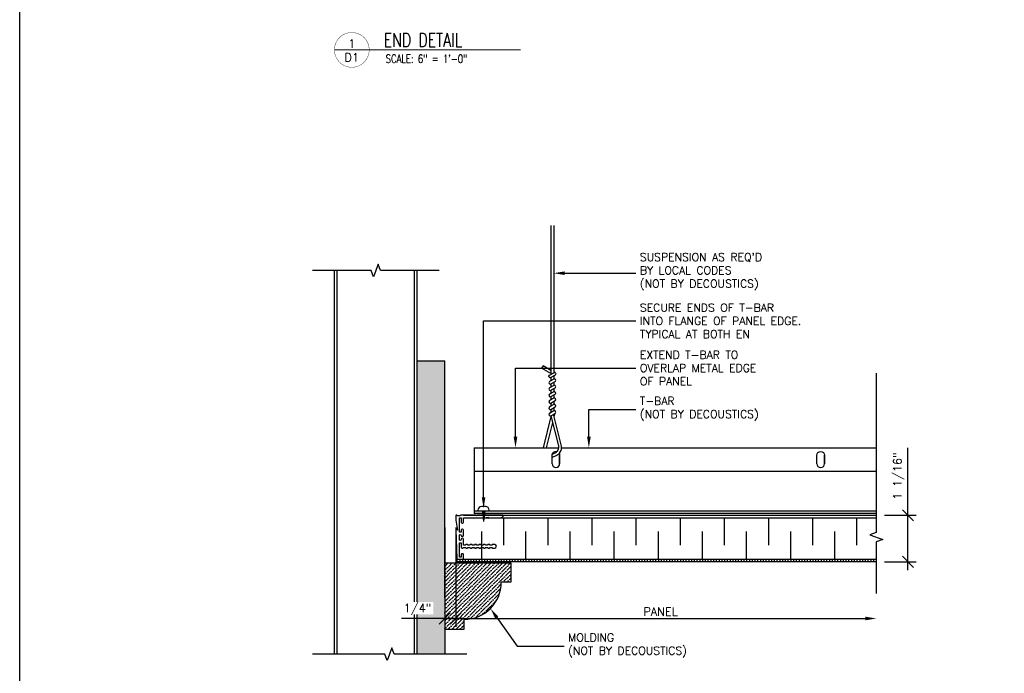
# Model space of a CAD drawing. Header units: inches. Extents: x -2964 to -2795, y 3276 to 3354.
# Tile 3 of 9: x -2953 to -2931, y 3320 to 3335. Entities that reach past the tile are written whole.
import ezdxf
from ezdxf import colors
from ezdxf.entities.mleader import LeaderData, LeaderLine
from ezdxf.enums import TextEntityAlignment as Align
from ezdxf.math import Vec2, Vec3

# ---------------------------------------------------------------- set-up
doc = ezdxf.new("R2010")
doc.units = ezdxf.units.IN
doc.header["$MEASUREMENT"] = 0
for name, color, linetype in [('1-ARCH', 1, 'Continuous'), ('1-DIM', 4, 'Continuous'), ('1-MOUNT', 155, 'Continuous'), ('1-PANEL', 6, 'Continuous'), ('1-TEXT', 2, 'Continuous'), ('1-TITLE', 4, 'Continuous')]:
    doc.layers.add(name, color=color, linetype=linetype)
doc.styles.add('TEXT', font='romans.shx')
doc.dimstyles.new('DIM 6-12', dxfattribs={"dimscale": 2, "dimtxt": 0.09375, "dimasz": 0.125, "dimexe": 0.09375, "dimexo": 0.09375, "dimgap": 0.03125, "dimtad": 1, "dimdec": 4, "dimzin": 3, "dimdsep": 46, "dimlunit": 5, "dimtxsty": 'TEXT', "dimblk": 'OBLIQUE', "dimcen": 0.09375, "dimdle": 0.09375, "dimclrd": 256, "dimclre": 4, "dimclrt": 2, "dimadec": 0, "dimazin": 0, "dimtfac": 1, "dimtdec": 4, "dimtmove": 0, "dimatfit": 3, "dimfxl": 0, "dimfrac": 2, "dimtolj": 1, "dimtzin": 0, "dimlwd": -1, "dimlwe": -1, "dimarcsym": 0})

# ---------------------------------------------------------------- blocks, each defined once
blk = doc.blocks.new('*U17')
at = {"layer": '1-TEXT', "color": 2, "style": 'TEXT'}
blk.add_attdef('VIEWNAME', (0.89, 0.061), '', height=0.25, dxfattribs=at)
at = {"layer": '1-TEXT', "style": 'TEXT'}
for tag, p in [('NOTE1', (0.926, -0.281)), ('NOTE2', (0.926, -0.463)), ('NOTE3', (0.926, -0.655)), ('NOTE4', (0.926, -0.832))]:
    blk.add_attdef(tag, p, '', height=0.125, dxfattribs=at)
blk.add_wipeout([(0.314, 0.283), (0.244, 0.274), (0.178, 0.248), (0.121, 0.206), (0.075, 0.152), (0.045, 0.087), (0.032, 0.018), (0.036, -0.053), (0.058, -0.12), (0.096, -0.18), (0.148, -0.229), (0.21, -0.263), (0.279, -0.281), (0.35, -0.281), (0.418, -0.263), (0.48, -0.229), (0.532, -0.18), (0.57, -0.12), (0.592, -0.053), (0.596, 0.018), (0.583, 0.087), (0.553, 0.152), (0.508, 0.206), (0.45, 0.248), (0.385, 0.274)])
at = {"layer": '1-TITLE', "const_width": 0.00651}
blk.add_lwpolyline([(0, 0, 1), (0.628, 0, 0.414214), (0.314, 0.314, 0.414214), (0, 0, 2.926408)], format="xyb", dxfattribs=at)
at = {"layer": '1-TITLE', "const_width": 0.02}
blk.add_lwpolyline([(0, 0), (3.365, 0)], dxfattribs=at)
at = {"layer": '1-TEXT', "style": 'TEXT'}
for tag, p in [('DETAIL#', (0.301, 0.094)), ('SHEET#', (0.306, -0.207))]:
    blk.add_attdef(tag, text='', height=0.125, dxfattribs=at).set_placement(p, align=Align.CENTER)
blk = doc.blocks.new('_Oblique')
at = {"color": 0, "linetype": 'ByBlock', "lineweight": -2}
blk.add_line((-0.5, -0.5), (0.5, 0.5), dxfattribs=at)
blk = doc.blocks.new('*D33')
at = {"layer": '1-DIM', "transparency": 16777216}
for p, q in [((-2932.88, 3323.845), (-2932.88, 3325.371)), ((-2932.88, 3322.602), (-2932.88, 3323.845))]:
    blk.add_line(p, q, dxfattribs=at)
at = {"layer": '1-DIM', "color": 4, "transparency": 16777216}
for p, q in [((-2933.408, 3323.845), (-2932.692, 3323.845)), ((-2933.408, 3322.789), (-2932.692, 3322.789))]:
    blk.add_line(p, q, dxfattribs=at)
at = {"layer": 'Defpoints', "color": 0, "transparency": 16777216}
for p in [(-2933.595, 3323.845), (-2932.88, 3323.845), (-2933.595, 3322.789)]:
    blk.add_point(p, dxfattribs=at)
at = {"layer": '1-DIM', "transparency": 16777216, "xscale": 0.25, "yscale": 0.25, "zscale": 0.25}
for p, rotation in [((-2932.88, 3323.845), 90), ((-2932.88, 3322.789), 270)]:
    blk.add_blockref('_Oblique', p, dxfattribs=dict(at, rotation=rotation))
at = {"layer": '1-DIM', "color": 2, "transparency": 16777216, "insert": (-2933.085, 3324.733), "char_height": 0.1875, "attachment_point": 5, "rotation": 90, "style": 'TEXT', "bg_fill": 3, "box_fill_scale": 1.25, "bg_fill_color": 256, "bg_fill_true_color": 13158600, "bg_fill_transparency": 0}
blk.add_mtext('\\A1;1 1/16"', dxfattribs=at)
blk = doc.blocks.new('*D32')
at = {"layer": '1-DIM', "color": 4, "transparency": 16777216}
blk.add_line((-2943.123, 3323.567), (-2943.123, 3321.317), dxfattribs=at)
at = {"layer": '1-DIM', "transparency": 16777216}
blk.add_line((-2943.31, 3321.504), (-2933.845, 3321.504), dxfattribs=at)
blk.add_solid([(-2933.845, 3321.546), (-2933.845, 3321.463), (-2933.595, 3321.504)], dxfattribs=at)
at = {"layer": 'Defpoints', "color": 0, "transparency": 16777216}
for p in [(-2943.123, 3323.755), (-2933.595, 3321.504), (-2933.595, 3321.504)]:
    blk.add_point(p, dxfattribs=at)
at = {"layer": '1-DIM', "transparency": 16777216, "xscale": 0.25, "yscale": 0.25, "zscale": 0.25, "rotation": 180}
blk.add_blockref('_Oblique', (-2943.123, 3321.504), dxfattribs=at)
at = {"layer": '1-DIM', "color": 2, "transparency": 16777216, "insert": (-2938.484, 3321.661), "char_height": 0.1875, "attachment_point": 5, "style": 'TEXT', "bg_fill": 3, "box_fill_scale": 1.25, "bg_fill_color": 256, "bg_fill_true_color": 13158600, "bg_fill_transparency": 0}
blk.add_mtext('\\A1;PANEL', dxfattribs=at)
blk = doc.blocks.new('*D34')
at = {"layer": '1-DIM', "color": 4, "transparency": 16777216}
for p, q in [((-2943.373, 3323.567), (-2943.373, 3321.317)), ((-2943.123, 3323.567), (-2943.123, 3321.317))]:
    blk.add_line(p, q, dxfattribs=at)
at = {"layer": '1-DIM', "transparency": 16777216}
for p, q in [((-2943.373, 3321.504), (-2944.355, 3321.504)), ((-2942.935, 3321.504), (-2943.373, 3321.504))]:
    blk.add_line(p, q, dxfattribs=at)
at = {"layer": 'Defpoints', "color": 0, "transparency": 16777216}
for p in [(-2943.373, 3323.755), (-2943.123, 3323.755), (-2943.373, 3321.504)]:
    blk.add_point(p, dxfattribs=at)
at = {"layer": '1-DIM', "transparency": 16777216, "xscale": 0.25, "yscale": 0.25, "zscale": 0.25, "rotation": 180}
blk.add_blockref('_Oblique', (-2943.373, 3321.504), dxfattribs=at)
at = {"layer": '1-DIM', "transparency": 16777216, "xscale": 0.25, "yscale": 0.25, "zscale": 0.25}
blk.add_blockref('_Oblique', (-2943.123, 3321.504), dxfattribs=at)
at = {"layer": '1-DIM', "color": 2, "transparency": 16777216, "insert": (-2943.989, 3321.71), "char_height": 0.1875, "attachment_point": 5, "style": 'TEXT', "bg_fill": 3, "box_fill_scale": 1.25, "bg_fill_color": 256, "bg_fill_true_color": 13158600, "bg_fill_transparency": 0}
blk.add_mtext('\\A1;1/4"', dxfattribs=at)

msp = doc.modelspace()

# ---------------------------------------------------------------- hatches: boundary and pattern name
at = {"layer": '1-ARCH'}
h = msp.add_hatch(dxfattribs=at)
h.set_pattern_fill('AR-SAND', color=8, scale=0.08, style=0)
h.set_pattern_definition([(37.5, (-3174.15125, -193.35824), (-0.0050394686, 0.1541459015), [0, -0.1216, 0, -0.136, 0, -0.13]), (7.5, (-3174.15125, -193.35824), (0.141582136, 0.225771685), [0, -0.0656, 0, -0.1096, 0, -0.042]), (327.5, (-3174.24965, -193.35824), (0.249131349, 0.0004527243), [0, -0.04, 0, -0.144, 0, -0.188]), (317.5, (-3174.24965, -193.35824), (0.240490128, 0.070214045), [0, -0.02, 0, -0.0944, 0, -0.108])])
h.paths.add_polyline_path([(-2943.99799, 3327.34619), (-2943.99799, 3320.69327), (-2943.37299, 3320.69327), (-2943.37299, 3327.34619)])
at = {"layer": '1-PANEL'}
h = msp.add_hatch(dxfattribs=at)
h.set_pattern_fill('ANSI31', color=8, scale=0.5, angle=45, style=0)
h.set_pattern_definition([(90, (-3174.90125, -191.92236), (-0.0625, 1e-17), [])])
h.paths.add_polyline_path([(-2943.09724, 3322.85164), (-2933.59541, 3322.85164), (-2933.59541, 3322.78914), (-2943.09724, 3322.78914)])
at = {"layer": 'Defpoints'}
h = msp.add_hatch(dxfattribs=at)
h.set_pattern_fill('ANSI36', color=8, scale=0.5)
h.set_pattern_definition([(45, (3.46499, -13.561535), (0.0331456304, 0.121533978), [0.15625, -0.03125, 0, -0.03125])])
h.paths.add_polyline_path([(-2942.09174, 3322.32724), (-2941.87299, 3322.32724), (-2941.87299, 3322.76474), (-2943.37299, 3322.76474), (-2943.37299, 3321.26474), (-2942.93549, 3321.26474), (-2942.93549, 3321.48349, 0.41421356)])

# ---------------------------------------------------------------- linework, layer by layer
at = {"layer": '1-ARCH', "color": 8}
for p, q in [((-2945.87299, 3320.69327), (-2945.87299, 3329.39477)), ((-2945.81049, 3320.69327), (-2945.81049, 3329.39477)), ((-2944.06049, 3320.69327), (-2944.06049, 3329.39477)), ((-2943.99799, 3320.69327), (-2943.99799, 3329.39477))]:
    msp.add_line(p, q, dxfattribs=at)
at = {"layer": '1-ARCH'}
for p, q in [((-2943.99799, 3327.34619), (-2943.37299, 3327.34619)), ((-2943.99799, 3320.69327), (-2943.99799, 3327.34619)), ((-2943.37299, 3321.97119), (-2943.37299, 3327.34619)), ((-2943.37299, 3321.97119), (-2943.37299, 3320.69327))]:
    msp.add_line(p, q, dxfattribs=at)
for points in [[(-2943.37299, 3322.76474), (-2941.87299, 3322.76474), (-2941.87299, 3322.32724), (-2942.09174, 3322.32724)], [(-2943.37299, 3322.76474), (-2943.37299, 3321.26474), (-2942.93549, 3321.26474), (-2942.93549, 3321.48349)]]:
    msp.add_lwpolyline(points, dxfattribs=at)
msp.add_lwpolyline([(-2942.93549, 3321.48349, 0.41421356), (-2942.09174, 3322.32724)], format="xyb", dxfattribs=at)
at = {"layer": '1-DIM'}
for points in [[(-2943.49799, 3329.39477), (-2944.83002, 3329.39477), (-2944.88276, 3329.53966), (-2944.98823, 3329.24988), (-2945.04096, 3329.39477), (-2946.37299, 3329.39477)], [(-2942.87299, 3320.69327), (-2944.51752, 3320.69327), (-2944.57026, 3320.83816), (-2944.67573, 3320.54838), (-2944.72846, 3320.69327), (-2946.37299, 3320.69327)]]:
    msp.add_lwpolyline(points, dxfattribs=at)
at = {"layer": '1-MOUNT', "color": 9}
for p, q in [((-2940.96748, 3330.4097), (-2940.96748, 3327.0385)), ((-2940.90498, 3330.4097), (-2940.90498, 3327.07458)), ((-2941.14661, 3327.23213), (-2941.17786, 3327.178)), ((-2940.96748, 3327.05654), (-2941.17786, 3327.178)), ((-2940.96748, 3327.12871), (-2941.14661, 3327.23213)), ((-2940.96748, 3326.96633), (-2940.96748, 3326.89416)), ((-2940.87373, 3327.07458), (-2940.90498, 3327.09262)), ((-2940.90498, 3327.00241), (-2940.90498, 3326.93024)), ((-2940.96748, 3326.82199), (-2940.96748, 3326.74982)), ((-2940.96748, 3326.67765), (-2940.96748, 3326.60548)), ((-2940.90498, 3326.85807), (-2940.90498, 3326.7859)), ((-2940.90498, 3326.71374), (-2940.90498, 3326.64157)), ((-2940.96748, 3326.53331), (-2940.96748, 3326.46115)), ((-2940.90498, 3326.5694), (-2940.90498, 3326.49723)), ((-2940.96748, 3326.38898), (-2940.96748, 3326.31681)), ((-2940.96748, 3326.24464), (-2940.96748, 3326.17247)), ((-2940.90498, 3326.42506), (-2940.90498, 3326.35289)), ((-2940.90498, 3326.28072), (-2940.90498, 3326.20855))]:
    msp.add_line(p, q, dxfattribs=at)
at = {"layer": '1-MOUNT'}
for q in [(-2942.70973, 3323.888), (-2940.79517, 3325.37415)]:
    msp.add_line((-2942.70973, 3325.37415), q, dxfattribs=at)
at = {"layer": '1-MOUNT', "color": 1}
for p in [(-2942.51815, 3323.94569), (-2942.46889, 3323.94569)]:
    msp.add_line(p, (-2942.49352, 3323.70458), dxfattribs=at)
at = {"layer": '1-MOUNT', "color": 9}
for points in [[(-2940.87373, 3327.02045), (-2940.96748, 3326.96633, -1), (-2940.99873, 3327.02045), (-2940.90498, 3327.07458, -1)], [(-2940.87373, 3326.87612, 1), (-2940.90498, 3326.93024), (-2940.99873, 3326.87612, 1), (-2940.96748, 3326.82199)], [(-2940.87373, 3326.73178, 1), (-2940.90498, 3326.7859), (-2940.99873, 3326.73178, 1), (-2940.96748, 3326.67765)], [(-2940.87373, 3326.58744, 1), (-2940.90498, 3326.64157), (-2940.99873, 3326.58744, 1), (-2940.96748, 3326.53331)], [(-2940.87373, 3326.4431, 1), (-2940.90498, 3326.49723), (-2940.99873, 3326.4431, 1), (-2940.96748, 3326.38898)], [(-2940.87373, 3326.29877, 1), (-2940.90498, 3326.35289), (-2940.99873, 3326.29877, 1), (-2940.96748, 3326.24464)], [(-2940.96748, 3326.1003), (-2940.87373, 3326.15443, 1), (-2940.90498, 3326.20855), (-2940.99873, 3326.15443, 1)]]:
    msp.add_lwpolyline(points, format="xyb", close=True, dxfattribs=at)
msp.add_lwpolyline([(-2941.13824, 3325.37415), (-2940.96246, 3326.07996)], dxfattribs=at)
for points in [[(-2940.96748, 3326.1003), (-2940.79933, 3325.4191, -0.17879353), (-2940.80917, 3325.32183), (-2940.82643, 3325.29409, -0.09858509), (-2940.8791, 3325.25237), (-2940.93893, 3325.22462, 0.92239479)], [(-2940.94151, 3325.15834), (-2940.87799, 3325.18243, 0.12099641), (-2940.77694, 3325.25492), (-2940.75407, 3325.28645, 0.21034865), (-2940.73155, 3325.40926), (-2940.91167, 3326.13252)], [(-2940.88127, 3326.15007), (-2940.89858, 3326.07996, 0.17879353)], [(-2940.93052, 3325.95056), (-2941.07281, 3325.37415, 0.17879353)]]:
    msp.add_lwpolyline(points, format="xyb", dxfattribs=at)
at = {"layer": '1-MOUNT'}
for points in [[(-2940.94151, 3325.20374, -0.49415766), (-2940.83327, 3325.2865, -0.99995704)], [(-2940.7826, 3325.24852, -0.13820741), (-2940.76998, 3325.20374, -0.99995704)], [(-2934.94151, 3325.20374, -0.99995704), (-2934.76998, 3325.20374, -0.99995704)]]:
    msp.add_lwpolyline(points, format="xyb", dxfattribs=at)
for points in [[(-2940.94151, 3325.01219), (-2940.94151, 3325.20374)], [(-2934.94151, 3325.01219), (-2934.94151, 3325.20374)]]:
    msp.add_lwpolyline(points, dxfattribs=at)
for points in [[(-2940.76998, 3325.20374), (-2940.76998, 3325.01219), (-2940.76998, 3325.01219), (-2940.76998, 3325.20374)], [(-2934.76998, 3325.20374), (-2934.76998, 3325.01219), (-2934.76998, 3325.01219), (-2934.76998, 3325.20374)]]:
    msp.add_lwpolyline(points, close=True, dxfattribs=at)
at = {"layer": '1-MOUNT', "color": 1}
msp.add_lwpolyline([(-2942.36539, 3323.94569), (-2942.36539, 3323.95637, 0.41421356), (-2942.45081, 3324.04178), (-2942.53622, 3324.04178, 0.41421356), (-2942.62164, 3323.95637), (-2942.62164, 3323.94569)], format="xyb", close=True, dxfattribs=at)
for points in [[(-2942.51656, 3323.93015), (-2942.46956, 3323.93911)], [(-2942.51497, 3323.91463), (-2942.47121, 3323.92297)], [(-2942.51339, 3323.8991), (-2942.47286, 3323.90682)], [(-2942.5118, 3323.88358), (-2942.4745, 3323.89068)], [(-2942.51022, 3323.86805), (-2942.47615, 3323.87454)], [(-2942.50863, 3323.85253), (-2942.4778, 3323.8584)], [(-2942.50704, 3323.837), (-2942.47945, 3323.84226)], [(-2942.50546, 3323.82148), (-2942.4811, 3323.82612)], [(-2942.50387, 3323.80595), (-2942.48275, 3323.80998)], [(-2942.50229, 3323.79043), (-2942.4844, 3323.79384)], [(-2942.5007, 3323.77491), (-2942.48605, 3323.7777)], [(-2942.49911, 3323.75938), (-2942.4877, 3323.76156)], [(-2942.49753, 3323.74386), (-2942.48934, 3323.74542)], [(-2942.49594, 3323.72833), (-2942.49099, 3323.72928)], [(-2942.49436, 3323.71281), (-2942.49264, 3323.71314)]]:
    msp.add_lwpolyline(points, dxfattribs=at)
at = {"layer": '1-MOUNT'}
for centre in [(-2940.85575, 3325.01219), (-2934.85575, 3325.01219)]:
    msp.add_arc(centre, 0.08576, 180.003121, 359.998198, dxfattribs=at)
at = {"layer": '1-PANEL', "linetype": 'Continuous'}
msp.add_line((-2942.95144, 3323.84457), (-2933.59541, 3323.84457), dxfattribs=at)
at = {"layer": '1-PANEL'}
for p, q in [((-2942.95144, 3323.78914), (-2933.59541, 3323.78914)), ((-2943.09724, 3322.85164), (-2933.59541, 3322.85164)), ((-2943.09724, 3322.85164), (-2943.09724, 3322.78914))]:
    msp.add_line(p, q, dxfattribs=at)
at = {"layer": '1-PANEL', "color": 8}
for p, q in [((-2942.04082, 3323.78914), (-2942.04082, 3323.16414)), ((-2941.04082, 3323.78914), (-2941.04082, 3323.16414)), ((-2940.04082, 3323.78914), (-2940.04082, 3323.16414)), ((-2939.04082, 3323.78914), (-2939.04082, 3323.16414)), ((-2938.04082, 3323.78914), (-2938.04082, 3323.16414)), ((-2937.04082, 3323.78914), (-2937.04082, 3323.16414)), ((-2936.04082, 3323.78914), (-2936.04082, 3323.16414)), ((-2935.04082, 3323.78914), (-2935.04082, 3323.16414)), ((-2934.04082, 3323.78914), (-2934.04082, 3323.16414)), ((-2942.54082, 3323.47664), (-2942.54082, 3322.85164)), ((-2941.54082, 3323.47664), (-2941.54082, 3322.85164)), ((-2940.54082, 3323.47664), (-2940.54082, 3322.85164)), ((-2939.54082, 3323.47664), (-2939.54082, 3322.85164)), ((-2938.54082, 3323.47664), (-2938.54082, 3322.85164)), ((-2937.54082, 3323.47664), (-2937.54082, 3322.85164)), ((-2936.54082, 3323.47664), (-2936.54082, 3322.85164)), ((-2935.54082, 3323.47664), (-2935.54082, 3322.85164)), ((-2934.54082, 3323.47664), (-2934.54082, 3322.85164))]:
    msp.add_line(p, q, dxfattribs=at)
at = {"layer": '1-PANEL', "color": 7}
msp.add_lwpolyline([(-2943.12299, 3323.83455), (-2943.12299, 3323.75462, 0.04254503), (-2943.12129, 3323.73463), (-2943.08176, 3323.50444), (-2943.10579, 3323.52461, 0.64926792), (-2943.12222, 3323.5166), (-2943.09724, 3322.85544, 0.40414051), (-2943.09331, 3322.85164), (-2942.95538, 3322.85164, 0.41421356), (-2942.95144, 3322.85557), (-2942.95144, 3322.95321, 0.41421356), (-2942.97113, 3322.9729), (-2942.98176, 3322.9729, 0.41421356), (-2943.00144, 3322.95321), (-2943.00144, 3322.9014, -0.41421356), (-2943.01144, 3322.8914), (-2943.03199, 3322.8914, -0.41421356), (-2943.04199, 3322.9014), (-2943.04199, 3323.2129, -0.41421356), (-2943.03199, 3323.2229), (-2943.01144, 3323.2229, -0.41421356), (-2943.00144, 3323.2129), (-2943.00144, 3323.12132, 0.41421356), (-2942.98176, 3323.10164), (-2942.96128, 3323.10164, 0.41421356), (-2942.95144, 3323.11148), (-2942.95144, 3323.11664), (-2942.90144, 3323.11664), (-2942.90144, 3323.11148, 0.41421356), (-2942.8916, 3323.10164), (-2942.86128, 3323.10164, 0.41421356), (-2942.85144, 3323.11148), (-2942.85144, 3323.11664), (-2942.80144, 3323.11664), (-2942.80144, 3323.11148, 0.41421356), (-2942.7916, 3323.10164), (-2942.76128, 3323.10164, 0.41421356), (-2942.75144, 3323.11148), (-2942.75144, 3323.11664), (-2942.70144, 3323.11664), (-2942.70144, 3323.11148, 0.41421356), (-2942.6916, 3323.10164), (-2942.66128, 3323.10164, 0.41421356), (-2942.65144, 3323.11148), (-2942.65144, 3323.11664), (-2942.60144, 3323.11664), (-2942.60144, 3323.11148, 0.41421356), (-2942.5916, 3323.10164), (-2942.56128, 3323.10164, 0.41421356), (-2942.55144, 3323.11148), (-2942.55144, 3323.11664), (-2942.50144, 3323.11664), (-2942.50144, 3323.11148, 0.41421356), (-2942.4916, 3323.10164), (-2942.46128, 3323.10164, 0.41421356), (-2942.45144, 3323.11148), (-2942.45144, 3323.11664), (-2942.40144, 3323.11664), (-2942.40144, 3323.11148, 0.41421356), (-2942.3916, 3323.10164), (-2942.36128, 3323.10164, 0.41421356), (-2942.35144, 3323.11148), (-2942.35144, 3323.11664), (-2942.30144, 3323.11664), (-2942.30144, 3323.11148, 0.41421356), (-2942.2916, 3323.10164), (-2942.24144, 3323.10164, 1), (-2942.24144, 3323.18164), (-2942.25144, 3323.18164), (-2942.2916, 3323.18164, 0.41421356), (-2942.30144, 3323.17179), (-2942.30144, 3323.16664), (-2942.35144, 3323.16664), (-2942.35144, 3323.17179, 0.41421356), (-2942.36128, 3323.18164), (-2942.3916, 3323.18164, 0.41421356), (-2942.40144, 3323.17179), (-2942.40144, 3323.16664), (-2942.45144, 3323.16664), (-2942.45144, 3323.17179, 0.41421356), (-2942.46128, 3323.18164), (-2942.4916, 3323.18164, 0.41421356), (-2942.50144, 3323.17179), (-2942.50144, 3323.16664), (-2942.55144, 3323.16664), (-2942.55144, 3323.17179, 0.41421356), (-2942.56128, 3323.18164), (-2942.5916, 3323.18164, 0.41421356), (-2942.60144, 3323.17179), (-2942.60144, 3323.16664), (-2942.65144, 3323.16664), (-2942.65144, 3323.17179, 0.41421356), (-2942.66128, 3323.18164), (-2942.6916, 3323.18164, 0.41421356), (-2942.70144, 3323.17179), (-2942.70144, 3323.16664), (-2942.75144, 3323.16664), (-2942.75144, 3323.17179, 0.41421356), (-2942.76128, 3323.18164), (-2942.7916, 3323.18164, 0.41421356), (-2942.80144, 3323.17179), (-2942.80144, 3323.16664), (-2942.85144, 3323.16664), (-2942.85144, 3323.17179, 0.41421356), (-2942.86128, 3323.18164), (-2942.8916, 3323.18164, 0.41421356), (-2942.90144, 3323.17179), (-2942.90144, 3323.16664), (-2942.95144, 3323.16664), (-2942.95144, 3323.30183, 0.41421356), (-2942.97113, 3323.32152), (-2942.98176, 3323.32152, 0.41421356), (-2943.00144, 3323.30183), (-2943.00144, 3323.29258, -0.41421356), (-2943.02113, 3323.2729), (-2943.02231, 3323.2729, -0.41421356), (-2943.04199, 3323.29258), (-2943.04199, 3323.38825, -0.41421356), (-2943.02231, 3323.40794), (-2943.02113, 3323.40794, -0.41421356), (-2943.00144, 3323.38825), (-2943.00144, 3323.38825, 0.41421356), (-2942.98176, 3323.36857), (-2942.97113, 3323.36857, 0.41421356), (-2942.95144, 3323.38825), (-2942.95144, 3323.50951, 0.41421356), (-2942.97113, 3323.5292), (-2942.98176, 3323.5292, 0.41421356), (-2943.00144, 3323.50951), (-2943.00144, 3323.46794, -0.41421356), (-2943.01144, 3323.45794), (-2943.03199, 3323.45794, -0.41421356), (-2943.04199, 3323.46794), (-2943.04199, 3323.77943, -0.41421356), (-2943.03199, 3323.78943), (-2943.01144, 3323.78943, -0.41421356), (-2943.00144, 3323.77943), (-2943.00144, 3323.68786, 0.41421356), (-2942.98176, 3323.66817), (-2942.97113, 3323.66817, 0.41421356), (-2942.95144, 3323.68786), (-2942.95144, 3323.78943), (-2942.47822, 3323.78943), (-2942.39337, 3323.80439), (-2942.39337, 3323.77959), (-2942.33755, 3323.78943), (-2942.10988, 3323.78943, 0.26047061), (-2942.04461, 3323.82994, 0.57143672), (-2942.05322, 3323.84455), (-2942.64071, 3323.84455), (-2942.65055, 3323.83471), (-2942.66039, 3323.84455), (-2943.01151, 3323.84455, 0.29774875), (-2943.03441, 3323.82959), (-2943.0844, 3323.82959), (-2943.10799, 3323.84321, 0.57735027)], format="xyb", close=True, dxfattribs=at)
at = {"layer": 'Defpoints', "color": 3}
msp.add_lwpolyline([(-2953.00477, 3346.18085), (-2893.76196, 3346.18085), (-2893.76196, 3300.18085), (-2953.00477, 3300.18085)], close=True, dxfattribs=at)

# ---------------------------------------------------------------- leaders
at = {"layer": '1-TEXT'}
ml = msp.add_multileader_mtext('Standard', dxfattribs=at)
ml.set_content("SUSPENSION AS REQ'D BY LOCAL CODES \\P(NOT BY DECOUSTICS)", color=256, style='TEXT')
ml.set_leader_properties(color=4, linetype='ByLayer', lineweight=-1)
ml.build(insert=Vec2(0, 0))
ml.multileader.update_dxf_attribs({"text_left_attachment_type": 2, "text_right_attachment_type": 2, "dogleg_length": 0.36, "arrow_head_size": 0.25})
ctx = ml.context
ctx.base_point, ctx.char_height, ctx.arrow_head_size, ctx.landing_gap_size, ctx.plane_origin = Vec3(-2939.04193, 3329.33188), 0.18, 0.25, 0.09, Vec3(-2941.61207, 3328.16574)
ctx.left_attachment, ctx.right_attachment = 2, 2
notes = []
notes.append((ctx, [(0, (1, 1, 0), (-2940.10788, 3329.33188), (1, 0), 1.06594, [(0, [(-2940.90498, 3329.33188)], 0, [])])]))
ctx.mtext.insert, ctx.mtext.width, ctx.mtext.flow_direction = Vec3(-2938.95193, 3329.78617), 3.215204, 5
ml = msp.add_multileader_mtext('Standard', dxfattribs=at)
ml.set_content('SECURE ENDS OF T-BAR\\PINTO FLANGE OF PANEL EDGE.\\PTYPICAL AT BOTH EN', color=256, style='TEXT')
ml.set_leader_properties(color=4, linetype='ByLayer', lineweight=-1)
ml.build(insert=Vec2(0, 0))
ml.multileader.update_dxf_attribs({"text_left_attachment_type": 2, "text_right_attachment_type": 2, "dogleg_length": 0.36, "arrow_head_size": 0.25})
ctx = ml.context
ctx.base_point, ctx.char_height, ctx.arrow_head_size, ctx.landing_gap_size, ctx.plane_origin = Vec3(-2939.04193, 3328.25049), 0.18, 0.25, 0.09, Vec3(-2943.99771, 3327.75553)
ctx.left_attachment, ctx.right_attachment = 2, 2
notes.append((ctx, [(0, (1, 1, 0), (-2942.49352, 3328.25049), (1, 0), 3.45158, [(0, [(-2942.49352, 3324.00016)], 0, [])])]))
ctx.mtext.insert, ctx.mtext.width, ctx.mtext.flow_direction = Vec3(-2938.95193, 3328.64049), 4.499679, 5
ml = msp.add_multileader_mtext('Standard', dxfattribs=at)
ml.set_content('EXTEND T-BAR TO OVERLAP METAL EDGE OF PANEL', color=256, style='TEXT')
ml.set_leader_properties(color=4, linetype='ByLayer', lineweight=-1)
ml.build(insert=Vec2(0, 0))
ml.multileader.update_dxf_attribs({"text_left_attachment_type": 2, "text_right_attachment_type": 2, "dogleg_length": 0.36, "arrow_head_size": 0.25})
ctx = ml.context
ctx.base_point, ctx.char_height, ctx.arrow_head_size, ctx.landing_gap_size, ctx.plane_origin = Vec3(-2939.04193, 3327.18213), 0.18, 0.25, 0.09, Vec3(-2943.27468, 3327.55657)
ctx.left_attachment, ctx.right_attachment = 2, 2
notes.append((ctx, [(0, (1, 1, 0), (-2941.77049, 3327.18213), (1, 0), 2.72855, [(0, [(-2941.77049, 3325.37415)], 0, [])])]))
ctx.mtext.insert, ctx.mtext.width, ctx.mtext.flow_direction = Vec3(-2938.95193, 3327.57213), 3.215204, 5
ml = msp.add_multileader_mtext('Standard', dxfattribs=at)
ml.set_content('T-BAR\\P(NOT BY DECOUSTICS)', color=256, style='TEXT')
ml.set_leader_properties(color=4, linetype='ByLayer', lineweight=-1)
ml.build(insert=Vec2(0, 0))
ml.multileader.update_dxf_attribs({"text_left_attachment_type": 2, "text_right_attachment_type": 2, "dogleg_length": 0.36, "arrow_head_size": 0.25})
ctx = ml.context
ctx.base_point, ctx.char_height, ctx.arrow_head_size, ctx.landing_gap_size, ctx.plane_origin = Vec3(-2939.04193, 3326.23985), 0.18, 0.25, 0.09, Vec3(-2941.61207, 3326.71767)
ctx.left_attachment, ctx.right_attachment = 2, 2
notes.append((ctx, [(0, (1, 1, 0), (-2940.10788, 3326.23985), (1, 0), 1.06594, [(0, [(-2940.10788, 3325.37415)], 0, [])])]))
ctx.mtext.insert, ctx.mtext.width, ctx.mtext.flow_direction = Vec3(-2938.95193, 3326.527), 3.215204, 5
for ctx, leaders in notes:
    for number, flags, end, landing, length, lines in leaders:
        leader = LeaderData()
        leader.index, (leader.has_last_leader_line, leader.has_dogleg_vector, leader.attachment_direction) = number, flags
        leader.last_leader_point, leader.dogleg_vector, leader.dogleg_length = Vec3(end), Vec3(landing), length
        for number, points, colour, breaks in lines:
            line = LeaderLine()
            line.index, line.vertices, line.color, line.breaks = number, Vec3.list(points), colors.encode_raw_color(colour), breaks
            leader.lines.append(line)
        ctx.leaders.append(leader)

# ---------------------------------------------------------------- next in the draw order: block references
at = {"layer": '1-TITLE'}
ref = msp.add_blockref('*U17', (-2945.87299, 3334.3943), dxfattribs=dict(at, xscale=1.254172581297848, yscale=1.254172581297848, zscale=1.254172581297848))
ref.add_attrib('VIEWNAME', 'END DETAIL', (-2944.75665, 3334.46346), dxfattribs={"color": 2, "height": 0.312495, "style": 'TEXT', "width": 0.75})
ref.add_attrib('DETAIL#', '1', dxfattribs={"color": 2, "height": 0.1875, "style": 'TEXT'}).set_placement((-2945.4789, 3334.53807), align=Align.MIDDLE_CENTER)
ref.add_attrib('SHEET#', 'D1', dxfattribs={"color": 2, "height": 0.1875, "style": 'TEXT'}).set_placement((-2945.4789, 3334.22452), align=Align.MIDDLE_CENTER)
ref.add_attrib('NOTE1', 'SCALE: 6" = 1\'-0"', dxfattribs={"color": 2, "height": 0.1875, "style": 'TEXT', "width": 0.75}).set_placement((-2944.71145, 3334.04231), align=Align.BOTTOM_LEFT)

# ---------------------------------------------------------------- next in the draw order: dimensions: what is measured, and where the dimension line sits
at = {"layer": '1-DIM'}
dim = msp.add_linear_dim(base=(-2932.87985, 3323.84457), p1=(-2933.59541, 3322.78914), p2=(-2933.59541, 3323.84457), angle=90, dimstyle='DIM 6-12', override={"dimpost": '"'}, dxfattribs=at)
dim.commit()
dim.dimension.update_dxf_attribs({"geometry": '*D33', "text_midpoint": (-2933.08521, 3324.73296)})

# ---------------------------------------------------------------- next in the draw order: linework, layer by layer
msp.add_lwpolyline([(-2933.59541, 3327.06736), (-2933.59541, 3323.45003), (-2933.7403, 3323.3973), (-2933.45053, 3323.29183), (-2933.59541, 3323.2391), (-2933.59541, 3322.06794)], dxfattribs=at)
at = {"layer": '1-MOUNT'}
for p, q in [((-2940.72735, 3325.37415), (-2933.59541, 3325.37415)), ((-2942.70973, 3324.84178), (-2933.59541, 3324.84178)), ((-2942.70973, 3323.94569), (-2933.59541, 3323.94569)), ((-2933.59541, 3323.888), (-2942.70973, 3323.888))]:
    msp.add_line(p, q, dxfattribs=at)
at = {"layer": '1-PANEL'}
msp.add_line((-2933.59541, 3322.78914), (-2943.09724, 3322.78914), dxfattribs=at)

# ---------------------------------------------------------------- next in the draw order: dimensions: what is measured, and where the dimension line sits
at = {"layer": '1-DIM'}
dim = msp.add_linear_dim(base=(-2933.59541, 3321.50425), p1=(-2943.12299, 3323.75462), p2=(-2933.59541, 3321.50425), text='PANEL', dimstyle='DIM 6-12', override={"dimpost": '"', "dimblk1": 'Oblique', "dimsah": 1}, dxfattribs=at)
dim.commit()
dim.dimension.update_dxf_attribs({"geometry": '*D32', "text_midpoint": (-2938.4842, 3321.6605)})

# ---------------------------------------------------------------- next in the draw order: dimensions: what is measured, and where the dimension line sits
dim = msp.add_linear_dim(base=(-2943.37299, 3321.50425), p1=(-2943.12299, 3323.75462), p2=(-2943.37299, 3323.75462), dimstyle='DIM 6-12', override={"dimpost": '"'}, dxfattribs=at)
dim.commit()
dim.dimension.update_dxf_attribs({"geometry": '*D34', "text_midpoint": (-2943.98906, 3321.70961)})

# ---------------------------------------------------------------- next in the draw order: leaders
at = {"layer": '1-TEXT'}
ml = msp.add_multileader_mtext('Standard', dxfattribs=at)
ml.set_content('MOLDING\\P(NOT BY DECOUSTICS)', color=256, style='TEXT')
ml.set_leader_properties(color=4, linetype='ByLayer', lineweight=-1)
ml.build(insert=Vec2(0, 0))
ml.multileader.update_dxf_attribs({"text_left_attachment_type": 2, "text_right_attachment_type": 2, "dogleg_length": 0.36, "arrow_head_size": 0.25})
ctx = ml.context
ctx.base_point, ctx.char_height, ctx.arrow_head_size, ctx.landing_gap_size, ctx.plane_origin = Vec3(-2940.66777, 3320.87647), 0.18, 0.25, 0.09, Vec3(-2942.66194, 3321.35429)
ctx.left_attachment, ctx.right_attachment = 2, 2
notes = []
notes.append((ctx, [(0, (1, 1, 0), (-2941.73372, 3320.87647), (1, 0), 1.06594, [(0, [(-2942.33887, 3321.73062)], 0, [])])]))
ctx.mtext.insert, ctx.mtext.width, ctx.mtext.flow_direction = Vec3(-2940.57777, 3321.16361), 3.215204, 5
for ctx, leaders in notes:
    for number, flags, end, landing, length, lines in leaders:
        leader = LeaderData()
        leader.index, (leader.has_last_leader_line, leader.has_dogleg_vector, leader.attachment_direction) = number, flags
        leader.last_leader_point, leader.dogleg_vector, leader.dogleg_length = Vec3(end), Vec3(landing), length
        for number, points, colour, breaks in lines:
            line = LeaderLine()
            line.index, line.vertices, line.color, line.breaks = number, Vec3.list(points), colors.encode_raw_color(colour), breaks
            leader.lines.append(line)
        ctx.leaders.append(leader)

doc.saveas('drawing.dxf')
